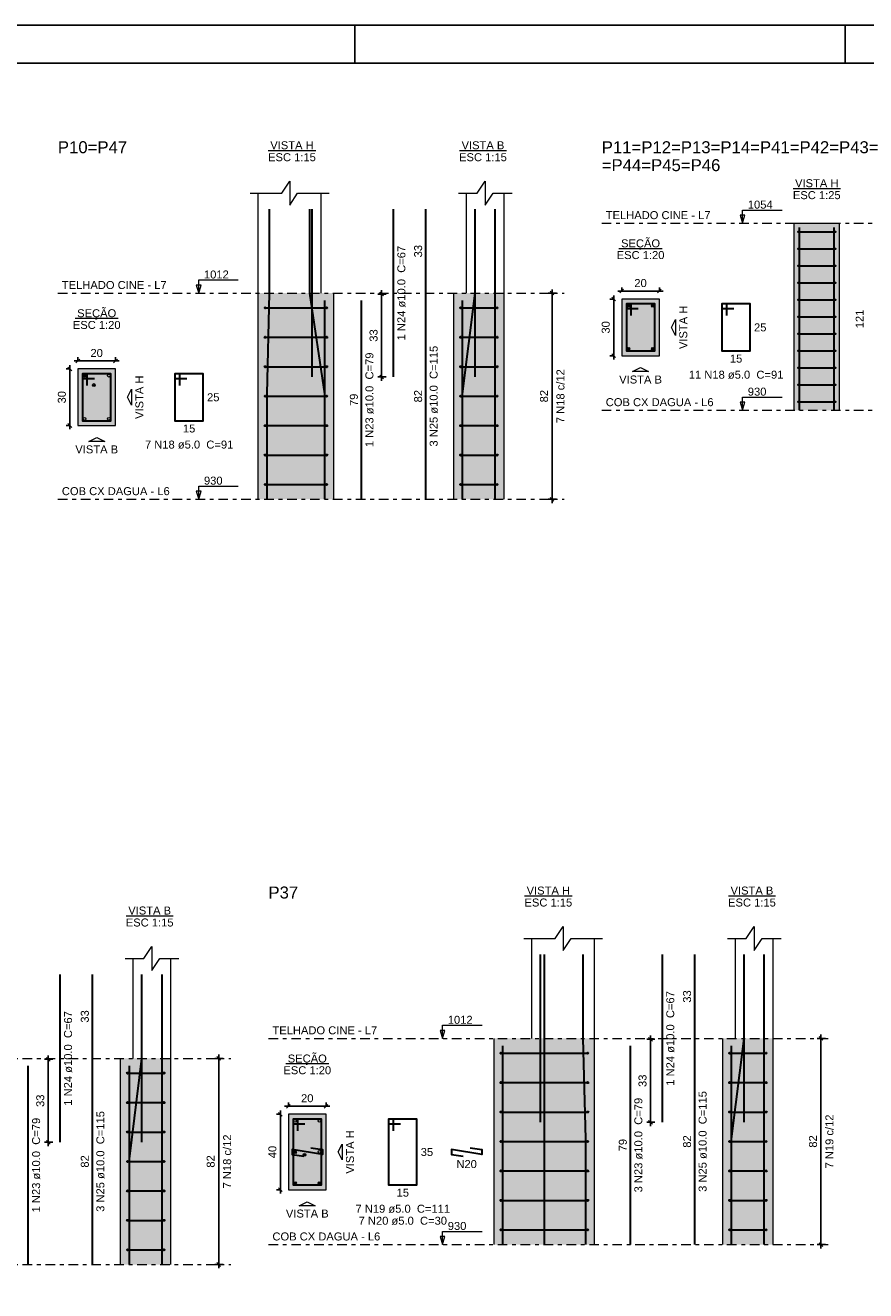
# Model space of a CAD drawing. Header units: millimetres. Extents: x 0 to 84.1, y 0 to 59.4.
# Tile 3 of 7: x 25.4 to 47.6, y 25.8 to 59.4. Entities that reach past the tile are written whole.
import ezdxf

# ---------------------------------------------------------------- set-up
doc = ezdxf.new("R2010")
doc.units = ezdxf.units.MM
doc.header["$MEASUREMENT"] = 0
doc.linetypes.add('DASHDOT', pattern=[2.54, 1.27, -0.635, 0, -0.635])
doc.linetypes.add('NULL', pattern=[0])
doc.layers.get('0').update_dxf_attribs({"lineweight": 18})
for name, color, linetype, lineweight in [('Descrição da armadura', 7, 'Continuous', 0), ('DT-Barras na forma', 2, 'Continuous', 30), ('DT-Barras no corte', 5, 'Continuous', 5), ('DT-Barras rebatidas', 2, 'Continuous', 30), ('DT-Cotas', 9, 'Continuous', 5), ('DT-Estribos na forma', 2, 'Continuous', 30), ('DT-Forma', 5, 'Continuous', 5), ('DT-Hachura seção pilares', 254, 'Continuous', 5), ('DT-Hachura vista pilares', 254, 'Continuous', 5), ('DT-Pontilhado', 9, 'DASHDOT', 5), ('DT-Textos', 7, 'Continuous', 5), ('DT-Título', 3, 'Continuous', 20), ('Textos armaduras', 7, 'Continuous', 0)]:
    doc.layers.add(name, color=color, linetype=linetype, lineweight=lineweight)
doc.layers.add('SEDUC_MARF', color=1, linetype='Continuous')
doc.layers.add('SEDUC_MARGG', color=7, linetype='Continuous')
doc.styles.add('Arial', font='txt')
doc.dimstyles.new('UM_15.000000', dxfattribs={"dimtxt": 0.18, "dimasz": 0.1, "dimexe": 0.1, "dimexo": 0.2, "dimgap": 0, "dimtad": 1, "dimtih": 1, "dimtoh": 1, "dimdec": 1, "dimlfac": 15, "dimzin": 0, "dimdsep": 46, "dimtxsty": 'Standard', "dimcen": 0.09, "dimdle": 0.1, "dimadec": 1, "dimazin": 2, "dimtfac": 1, "dimtdec": 4, "dimtofl": 0, "dimtmove": 0, "dimatfit": 3, "dimfxl": 1, "dimtolj": 1, "dimarcsym": 0})
doc.dimstyles.new('UM_20.000000', dxfattribs={"dimtxt": 0.18, "dimasz": 0.1, "dimexe": 0.1, "dimexo": 0.2, "dimgap": 0, "dimtad": 1, "dimtih": 1, "dimtoh": 1, "dimdec": 1, "dimlfac": 20, "dimzin": 0, "dimdsep": 46, "dimtxsty": 'Standard', "dimcen": 0.09, "dimdle": 0.1, "dimadec": 1, "dimazin": 2, "dimtfac": 1, "dimtdec": 4, "dimtofl": 0, "dimtmove": 0, "dimatfit": 3, "dimfxl": 1, "dimtolj": 1, "dimarcsym": 0})

# ---------------------------------------------------------------- blocks, each defined once
blk = doc.blocks.new('_Oblique')
at = {"color": 0, "linetype": 'ByBlock', "lineweight": -2}
blk.add_line((-0.5, -0.5), (0.5, 0.5), dxfattribs=at)
blk = doc.blocks.new('*D12')
at = {"layer": 'Defpoints', "color": 0}
for p in [(26.752, 50.286), (26.541, 48.786), (26.752, 48.786)]:
    blk.add_point(p, dxfattribs=at)
at = {"layer": 'DT-Cotas', "color": 0, "lineweight": -2}
for p, q in [((26.541, 50.386), (26.541, 48.686)), ((26.552, 50.286), (26.441, 50.286)), ((26.552, 48.786), (26.441, 48.786))]:
    blk.add_line(p, q, dxfattribs=at)
at = {"layer": 'DT-Cotas', "color": 0, "lineweight": -2, "xscale": 0.1, "yscale": 0.1, "zscale": 0.1}
for p, rotation in [((26.541, 50.286), 90), ((26.541, 48.786), 270)]:
    blk.add_blockref('_Oblique', p, dxfattribs=dict(at, rotation=rotation))
at = {"layer": 'DT-Cotas', "color": 7, "insert": (26.329, 49.536), "char_height": 0.2118, "attachment_point": 5, "rotation": 90, "style": 'Arial'}
blk.add_mtext('\\A1;30', dxfattribs=at)
blk = doc.blocks.new('*D13')
at = {"layer": 'Defpoints', "color": 0}
for p in [(27.752, 50.498), (26.752, 50.286), (27.752, 50.286)]:
    blk.add_point(p, dxfattribs=at)
at = {"layer": 'DT-Cotas', "color": 0, "lineweight": -2}
for p, q in [((26.652, 50.498), (27.852, 50.498)), ((26.752, 50.486), (26.752, 50.598)), ((27.752, 50.486), (27.752, 50.598))]:
    blk.add_line(p, q, dxfattribs=at)
at = {"layer": 'DT-Cotas', "color": 0, "lineweight": -2, "xscale": 0.1, "yscale": 0.1, "zscale": 0.1, "rotation": 180}
blk.add_blockref('_Oblique', (26.752, 50.498), dxfattribs=at)
at = {"layer": 'DT-Cotas', "color": 0, "lineweight": -2, "xscale": 0.1, "yscale": 0.1, "zscale": 0.1}
blk.add_blockref('_Oblique', (27.752, 50.498), dxfattribs=at)
at = {"layer": 'DT-Cotas', "color": 7, "insert": (27.252, 50.709), "char_height": 0.2118, "attachment_point": 5, "rotation": 0.0057, "style": 'Arial'}
blk.add_mtext('\\A1;20', dxfattribs=at)
blk = doc.blocks.new('*D14')
at = {"layer": 'Defpoints', "color": 0}
for p in [(34.808, 52.274), (35.125, 52.274), (35.125, 50.074)]:
    blk.add_point(p, dxfattribs=at)
at = {"layer": 'DT-Cotas', "color": 0, "lineweight": -2}
for p, q in [((34.808, 49.974), (34.808, 52.374)), ((34.925, 52.274), (34.708, 52.274)), ((34.925, 50.074), (34.708, 50.074))]:
    blk.add_line(p, q, dxfattribs=at)
at = {"layer": 'DT-Cotas', "color": 0, "lineweight": -2, "xscale": 0.1, "yscale": 0.1, "zscale": 0.1}
for p, rotation in [((34.808, 52.274), 90), ((34.808, 50.074), 270)]:
    blk.add_blockref('_Oblique', p, dxfattribs=dict(at, rotation=rotation))
at = {"layer": 'DT-Cotas', "color": 7, "insert": (34.596, 51.174), "char_height": 0.2118, "attachment_point": 5, "rotation": 90, "style": 'Arial'}
blk.add_mtext('\\A1;33', dxfattribs=at)
blk = doc.blocks.new('*D15')
at = {"layer": 'Defpoints', "color": 0}
for p in [(39.328, 52.298), (39.646, 52.298), (39.646, 46.831)]:
    blk.add_point(p, dxfattribs=at)
at = {"layer": 'DT-Cotas', "color": 0, "lineweight": -2}
for p, q in [((39.328, 46.731), (39.328, 52.398)), ((39.446, 52.298), (39.228, 52.298)), ((39.446, 46.831), (39.228, 46.831))]:
    blk.add_line(p, q, dxfattribs=at)
at = {"layer": 'DT-Cotas', "color": 0, "lineweight": -2, "xscale": 0.1, "yscale": 0.1, "zscale": 0.1}
for p, rotation in [((39.328, 52.298), 90), ((39.328, 46.831), 270)]:
    blk.add_blockref('_Oblique', p, dxfattribs=dict(at, rotation=rotation))
at = {"layer": 'DT-Cotas', "color": 7, "insert": (39.116, 49.565), "char_height": 0.2118, "attachment_point": 5, "rotation": 90, "style": 'Arial'}
blk.add_mtext('\\A1;82', dxfattribs=at)
blk = doc.blocks.new('*D16')
at = {"layer": 'Defpoints', "color": 0}
for p in [(41.175, 52.139), (40.963, 50.639), (41.175, 50.639)]:
    blk.add_point(p, dxfattribs=at)
at = {"layer": 'DT-Cotas', "color": 0, "lineweight": -2}
for p, q in [((40.975, 52.139), (40.863, 52.139)), ((40.963, 52.239), (40.963, 50.539)), ((40.975, 50.639), (40.863, 50.639))]:
    blk.add_line(p, q, dxfattribs=at)
at = {"layer": 'DT-Cotas', "color": 0, "lineweight": -2, "xscale": 0.1, "yscale": 0.1, "zscale": 0.1}
for p, rotation in [((40.963, 52.139), 90), ((40.963, 50.639), 270)]:
    blk.add_blockref('_Oblique', p, dxfattribs=dict(at, rotation=rotation))
at = {"layer": 'DT-Cotas', "color": 7, "insert": (40.752, 51.389), "char_height": 0.2118, "attachment_point": 5, "rotation": 90, "style": 'Arial'}
blk.add_mtext('\\A1;30', dxfattribs=at)
blk = doc.blocks.new('*D17')
at = {"layer": 'Defpoints', "color": 0}
for p in [(42.175, 52.351), (41.175, 52.139), (42.175, 52.139)]:
    blk.add_point(p, dxfattribs=at)
at = {"layer": 'DT-Cotas', "color": 0, "lineweight": -2}
for p, q in [((41.075, 52.351), (42.275, 52.351)), ((41.175, 52.339), (41.175, 52.451)), ((42.175, 52.339), (42.175, 52.451))]:
    blk.add_line(p, q, dxfattribs=at)
at = {"layer": 'DT-Cotas', "color": 0, "lineweight": -2, "xscale": 0.1, "yscale": 0.1, "zscale": 0.1, "rotation": 180}
blk.add_blockref('_Oblique', (41.175, 52.351), dxfattribs=at)
at = {"layer": 'DT-Cotas', "color": 0, "lineweight": -2, "xscale": 0.1, "yscale": 0.1, "zscale": 0.1}
blk.add_blockref('_Oblique', (42.175, 52.351), dxfattribs=at)
at = {"layer": 'DT-Cotas', "color": 7, "insert": (41.675, 52.563), "char_height": 0.2118, "attachment_point": 5, "rotation": 0.0057, "style": 'Arial'}
blk.add_mtext('\\A1;20', dxfattribs=at)
blk = doc.blocks.new('*D31')
at = {"layer": 'Defpoints', "color": 0}
for p in [(25.969, 31.98), (26.287, 31.98), (26.287, 29.78)]:
    blk.add_point(p, dxfattribs=at)
at = {"layer": 'DT-Cotas', "color": 0, "lineweight": -2}
for p, q in [((26.087, 31.98), (25.869, 31.98)), ((25.969, 29.68), (25.969, 32.08)), ((26.087, 29.78), (25.869, 29.78))]:
    blk.add_line(p, q, dxfattribs=at)
at = {"layer": 'DT-Cotas', "color": 0, "lineweight": -2, "xscale": 0.1, "yscale": 0.1, "zscale": 0.1}
for p, rotation in [((25.969, 31.98), 90), ((25.969, 29.78), 270)]:
    blk.add_blockref('_Oblique', p, dxfattribs=dict(at, rotation=rotation))
at = {"layer": 'DT-Cotas', "color": 7, "insert": (25.757, 30.88), "char_height": 0.2118, "attachment_point": 5, "rotation": 90, "style": 'Arial'}
blk.add_mtext('\\A1;33', dxfattribs=at)
blk = doc.blocks.new('*D32')
at = {"layer": 'Defpoints', "color": 0}
for p in [(30.489, 32.004), (30.807, 32.004), (30.807, 26.537)]:
    blk.add_point(p, dxfattribs=at)
at = {"layer": 'DT-Cotas', "color": 0, "lineweight": -2}
for p, q in [((30.607, 32.004), (30.389, 32.004)), ((30.489, 26.437), (30.489, 32.104)), ((30.607, 26.537), (30.389, 26.537))]:
    blk.add_line(p, q, dxfattribs=at)
at = {"layer": 'DT-Cotas', "color": 0, "lineweight": -2, "xscale": 0.1, "yscale": 0.1, "zscale": 0.1}
for p, rotation in [((30.489, 32.004), 90), ((30.489, 26.537), 270)]:
    blk.add_blockref('_Oblique', p, dxfattribs=dict(at, rotation=rotation))
at = {"layer": 'DT-Cotas', "color": 7, "insert": (30.277, 29.27), "char_height": 0.2118, "attachment_point": 5, "rotation": 90, "style": 'Arial'}
blk.add_mtext('\\A1;82', dxfattribs=at)
blk = doc.blocks.new('*D33')
at = {"layer": 'Defpoints', "color": 0}
for p in [(32.336, 30.521), (32.125, 28.521), (32.336, 28.521)]:
    blk.add_point(p, dxfattribs=at)
at = {"layer": 'DT-Cotas', "color": 0, "lineweight": -2}
for p, q in [((32.125, 30.621), (32.125, 28.421)), ((32.136, 30.521), (32.025, 30.521)), ((32.136, 28.521), (32.025, 28.521))]:
    blk.add_line(p, q, dxfattribs=at)
at = {"layer": 'DT-Cotas', "color": 0, "lineweight": -2, "xscale": 0.1, "yscale": 0.1, "zscale": 0.1}
for p, rotation in [((32.125, 30.521), 90), ((32.125, 28.521), 270)]:
    blk.add_blockref('_Oblique', p, dxfattribs=dict(at, rotation=rotation))
at = {"layer": 'DT-Cotas', "color": 7, "insert": (31.913, 29.521), "char_height": 0.2118, "attachment_point": 5, "rotation": 90, "style": 'Arial'}
blk.add_mtext('\\A1;40', dxfattribs=at)
blk = doc.blocks.new('*D34')
at = {"layer": 'Defpoints', "color": 0}
for p in [(33.336, 30.733), (32.336, 30.521), (33.336, 30.521)]:
    blk.add_point(p, dxfattribs=at)
at = {"layer": 'DT-Cotas', "color": 0, "lineweight": -2}
for p, q in [((32.236, 30.733), (33.436, 30.733)), ((32.336, 30.721), (32.336, 30.833)), ((33.336, 30.721), (33.336, 30.833))]:
    blk.add_line(p, q, dxfattribs=at)
at = {"layer": 'DT-Cotas', "color": 0, "lineweight": -2, "xscale": 0.1, "yscale": 0.1, "zscale": 0.1, "rotation": 180}
blk.add_blockref('_Oblique', (32.336, 30.733), dxfattribs=at)
at = {"layer": 'DT-Cotas', "color": 0, "lineweight": -2, "xscale": 0.1, "yscale": 0.1, "zscale": 0.1}
blk.add_blockref('_Oblique', (33.336, 30.733), dxfattribs=at)
at = {"layer": 'DT-Cotas', "color": 7, "insert": (32.836, 30.945), "char_height": 0.2118, "attachment_point": 5, "rotation": 0.0057, "style": 'Arial'}
blk.add_mtext('\\A1;20', dxfattribs=at)
blk = doc.blocks.new('*D35')
at = {"layer": 'Defpoints', "color": 0}
for p in [(41.94, 32.509), (42.257, 32.509), (42.257, 30.309)]:
    blk.add_point(p, dxfattribs=at)
at = {"layer": 'DT-Cotas', "color": 0, "lineweight": -2}
for p, q in [((41.94, 30.209), (41.94, 32.609)), ((42.057, 32.509), (41.84, 32.509)), ((42.057, 30.309), (41.84, 30.309))]:
    blk.add_line(p, q, dxfattribs=at)
at = {"layer": 'DT-Cotas', "color": 0, "lineweight": -2, "xscale": 0.1, "yscale": 0.1, "zscale": 0.1}
for p, rotation in [((41.94, 32.509), 90), ((41.94, 30.309), 270)]:
    blk.add_blockref('_Oblique', p, dxfattribs=dict(at, rotation=rotation))
at = {"layer": 'DT-Cotas', "color": 7, "insert": (41.728, 31.409), "char_height": 0.2118, "attachment_point": 5, "rotation": 90, "style": 'Arial'}
blk.add_mtext('\\A1;33', dxfattribs=at)
blk = doc.blocks.new('*D36')
at = {"layer": 'Defpoints', "color": 0}
for p in [(46.46, 32.533), (46.778, 32.533), (46.778, 27.066)]:
    blk.add_point(p, dxfattribs=at)
at = {"layer": 'DT-Cotas', "color": 0, "lineweight": -2}
for p, q in [((46.46, 26.966), (46.46, 32.633)), ((46.578, 32.533), (46.36, 32.533)), ((46.578, 27.066), (46.36, 27.066))]:
    blk.add_line(p, q, dxfattribs=at)
at = {"layer": 'DT-Cotas', "color": 0, "lineweight": -2, "xscale": 0.1, "yscale": 0.1, "zscale": 0.1}
for p, rotation in [((46.46, 32.533), 90), ((46.46, 27.066), 270)]:
    blk.add_blockref('_Oblique', p, dxfattribs=dict(at, rotation=rotation))
at = {"layer": 'DT-Cotas', "color": 7, "insert": (46.248, 29.8), "char_height": 0.2118, "attachment_point": 5, "rotation": 90, "style": 'Arial'}
blk.add_mtext('\\A1;82', dxfattribs=at)
blk = doc.blocks.new('*D37')
at = {"layer": 'Defpoints', "color": 0}
for p in [(46.46, 32.533), (46.778, 32.533), (46.778, 27.066)]:
    blk.add_point(p, dxfattribs=at)
at = {"layer": 'DT-Cotas', "color": 0, "lineweight": -2}
for p, q in [((46.46, 26.966), (46.46, 32.633)), ((46.578, 32.533), (46.36, 32.533)), ((46.578, 27.066), (46.36, 27.066))]:
    blk.add_line(p, q, dxfattribs=at)
at = {"layer": 'DT-Cotas', "color": 0, "lineweight": -2, "xscale": 0.1, "yscale": 0.1, "zscale": 0.1}
for p, rotation in [((46.46, 32.533), 90), ((46.46, 27.066), 270)]:
    blk.add_blockref('_Oblique', p, dxfattribs=dict(at, rotation=rotation))

msp = doc.modelspace()

# ---------------------------------------------------------------- hatches: boundary and pattern name
at = {"layer": 'DT-Hachura seção pilares', "linetype": 'Continuous'}
for points in [[(41.1752, 50.639), (41.1752, 50.639), (42.1752, 50.639), (42.1752, 52.139), (41.1752, 52.139), (41.1752, 50.639)], [(26.7525, 48.7858), (26.7525, 48.7858), (27.7525, 48.7858), (27.7525, 50.2858), (26.7525, 50.2858), (26.7525, 48.7858)], [(32.3364, 28.5209), (32.3364, 28.5209), (33.3364, 28.5209), (33.3364, 30.5209), (32.3364, 30.5209), (32.3364, 28.5209)]]:
    msp.add_hatch(color=254, dxfattribs=at).paths.add_polyline_path(points)
at = {"layer": 'DT-Hachura vista pilares', "linetype": 'Continuous'}
for points in [[(45.7478, 49.1911), (45.7478, 54.1511), (46.9478, 54.1511), (46.9478, 49.1911), (45.7478, 49.1911)], [(31.5368, 46.8313), (31.5368, 52.2979), (33.5368, 52.2979), (33.5368, 46.8313), (31.5368, 46.8313)], [(36.7238, 46.8313), (36.7238, 52.2979), (38.0572, 52.2979), (38.0572, 46.8313), (36.7238, 46.8313)], [(37.7905, 27.0664), (37.7905, 32.533), (40.4572, 32.533), (40.4572, 27.0664), (37.7905, 27.0664)], [(43.856, 27.0664), (43.856, 32.533), (45.1893, 32.533), (45.1893, 27.0664), (43.856, 27.0664)], [(27.8851, 26.5369), (27.8851, 32.0035), (29.2184, 32.0035), (29.2184, 26.5369), (27.8851, 26.5369)]]:
    msp.add_hatch(color=254, dxfattribs=at).paths.add_polyline_path(points)

# ---------------------------------------------------------------- linework, layer by layer
at = {"layer": 'DT-Barras na forma'}
for points in [[(31.7702, 46.8313), (31.7702, 49.6313), (31.8368, 52.2979), (31.8368, 54.5218)], [(33.3035, 46.8313), (33.3035, 49.6313), (32.9035, 52.2979), (32.9035, 54.5218)], [(32.9702, 50.0741), (32.9702, 54.5218)], [(36.9572, 46.8313), (36.9572, 49.6313), (37.2905, 52.2979), (37.2905, 54.5218)], [(37.2905, 50.0741), (37.2905, 54.5218)], [(37.8238, 46.8313), (37.8238, 49.6313), (37.8238, 52.2979), (37.8238, 54.5218)], [(45.8878, 49.1911), (45.8878, 54.0351)], [(46.8078, 49.1911), (46.8078, 54.0351)], [(33.3035, 46.8313), (33.3035, 52.1046)], [(36.9572, 46.8313), (36.9572, 52.1046)], [(41.4252, 51.7015), (41.4252, 52.014), (41.3002, 52.014), (41.3002, 50.764), (42.0502, 50.764), (42.0502, 52.014), (41.3002, 52.014), (41.3002, 51.889), (41.6127, 51.889)], [(27.0025, 49.8483), (27.0025, 50.1608), (26.8775, 50.1608), (26.8775, 48.9108), (27.6275, 48.9108), (27.6275, 50.1608), (26.8775, 50.1608), (26.8775, 50.0358), (27.19, 50.0358)], [(39.0238, 30.3092), (39.0238, 34.7569)], [(39.1238, 27.0664), (39.1238, 32.533), (39.1238, 34.7569)], [(40.2238, 27.0664), (40.2238, 29.8664), (40.1572, 32.533), (40.1572, 34.7569)], [(44.0893, 27.0664), (44.0893, 29.8664), (44.4226, 32.533), (44.4226, 34.7569)], [(44.4226, 30.3092), (44.4226, 34.7569)], [(44.956, 27.0664), (44.956, 29.8664), (44.956, 32.533), (44.956, 34.7569)], [(28.1184, 26.5369), (28.1184, 29.3369), (28.4518, 32.0035), (28.4518, 34.2274)], [(28.4518, 29.7797), (28.4518, 34.2274)], [(28.9851, 26.5369), (28.9851, 29.3369), (28.9851, 32.0035), (28.9851, 34.2274)], [(38.0238, 27.0664), (38.0238, 32.3397)], [(44.0893, 27.0664), (44.0893, 32.3397)], [(44.956, 27.0664), (44.956, 32.3397)], [(28.1184, 26.5369), (28.1184, 31.8102)], [(32.5864, 30.0834), (32.5864, 30.3959), (32.4614, 30.3959), (32.4614, 28.6459), (33.2114, 28.6459), (33.2114, 30.3959), (32.4614, 30.3959), (32.4614, 30.2709), (32.7739, 30.2709)], [(32.9277, 29.6317), (33.2364, 29.5834), (33.2364, 29.4584), (32.4364, 29.5834), (32.4364, 29.4584), (32.7452, 29.4102)]]:
    msp.add_lwpolyline(points, dxfattribs=at)
at = {"layer": 'DT-Barras no corte'}
for p, q in [((41.3127, 51.9265), (41.3877, 52.0015)), ((41.3127, 52.0015), (41.3877, 51.9265)), ((41.9627, 51.9265), (42.0377, 52.0015)), ((41.9627, 52.0015), (42.0377, 51.9265)), ((41.3127, 50.7765), (41.3877, 50.8515)), ((41.3127, 50.8515), (41.3877, 50.7765)), ((41.9627, 50.7765), (42.0377, 50.8515)), ((41.9627, 50.8515), (42.0377, 50.7765)), ((26.89, 50.0733), (26.965, 50.1483)), ((26.89, 50.1483), (26.965, 50.0733)), ((27.1325, 49.8608), (27.2225, 49.8608)), ((32.4739, 29.4834), (32.5489, 29.5584)), ((32.4739, 29.5584), (32.5489, 29.4834)), ((32.7164, 29.4459), (32.8064, 29.4459)), ((32.4739, 28.6584), (32.5489, 28.7334)), ((32.4739, 28.7334), (32.5489, 28.6584)), ((33.1239, 28.6584), (33.1989, 28.7334)), ((33.1239, 28.7334), (33.1989, 28.6584))]:
    msp.add_line(p, q, dxfattribs=at)
for centre in [(41.3502, 51.964), (42.0002, 51.964), (41.3502, 50.814), (42.0002, 50.814), (26.9275, 50.1108), (27.5775, 50.1108), (27.1775, 49.8608), (26.9275, 48.9608), (27.5775, 48.9608), (32.5114, 30.3459), (33.1614, 30.3459), (32.5114, 29.5209), (33.1614, 29.5209), (32.7614, 29.4459), (32.5114, 28.6959), (33.1614, 28.6959)]:
    msp.add_circle(centre, 0.0375, dxfattribs=at)
at = {"layer": 'DT-Barras rebatidas'}
for points in [[(35.1253, 50.0741), (35.1253, 54.5218)], [(35.9825, 46.8313), (35.9825, 52.2979), (35.9825, 54.5218)], [(34.2781, 46.8313), (34.2781, 52.1046)], [(43.959, 51.7015), (43.959, 52.014), (43.834, 52.014), (43.834, 50.764), (44.584, 50.764), (44.584, 52.014), (43.834, 52.014), (43.834, 51.889), (44.1465, 51.889)], [(29.4538, 49.8483), (29.4538, 50.1608), (29.3288, 50.1608), (29.3288, 48.9108), (30.0788, 48.9108), (30.0788, 50.1608), (29.3288, 50.1608), (29.3288, 50.0358), (29.6413, 50.0358)], [(42.2575, 30.3092), (42.2575, 34.7569)], [(43.1147, 27.0664), (43.1147, 32.533), (43.1147, 34.7569)], [(26.2866, 29.7797), (26.2866, 34.2274)], [(27.1438, 26.5369), (27.1438, 32.0035), (27.1438, 34.2274)], [(41.4103, 27.0664), (41.4103, 32.3397)], [(25.4394, 26.5369), (25.4394, 31.8102)], [(35.1203, 30.0834), (35.1203, 30.3959), (34.9953, 30.3959), (34.9953, 28.6459), (35.7453, 28.6459), (35.7453, 30.3959), (34.9953, 30.3959), (34.9953, 30.2709), (35.3078, 30.2709)], [(37.154, 29.6317), (37.4628, 29.5834), (37.4628, 29.4584), (36.6628, 29.5834), (36.6628, 29.4584), (36.9716, 29.4102)]]:
    msp.add_lwpolyline(points, dxfattribs=at)
at = {"layer": 'DT-Estribos na forma'}
for p, q in [((45.8578, 53.9256), (46.8378, 53.9256)), ((45.8578, 53.4747), (46.8378, 53.4747)), ((45.8578, 53.0238), (46.8378, 53.0238)), ((45.8578, 52.5729), (46.8378, 52.5729)), ((45.8578, 52.122), (46.8378, 52.122)), ((31.7202, 51.9075), (33.3535, 51.9075)), ((36.9072, 51.9075), (37.8738, 51.9075)), ((45.8578, 51.6711), (46.8378, 51.6711)), ((31.7202, 51.1265), (33.3535, 51.1265)), ((36.9072, 51.1265), (37.8738, 51.1265)), ((45.8578, 51.2202), (46.8378, 51.2202)), ((45.8578, 50.7693), (46.8378, 50.7693)), ((31.7202, 50.3456), (33.3535, 50.3456)), ((36.9072, 50.3456), (37.8738, 50.3456)), ((45.8578, 50.3184), (46.8378, 50.3184)), ((45.8578, 49.8675), (46.8378, 49.8675)), ((31.7202, 49.5646), (33.3535, 49.5646)), ((36.9072, 49.5646), (37.8738, 49.5646)), ((45.8578, 49.4166), (46.8378, 49.4166)), ((31.7202, 48.7836), (33.3535, 48.7836)), ((36.9072, 48.7836), (37.8738, 48.7836)), ((31.7202, 48.0027), (33.3535, 48.0027)), ((36.9072, 48.0027), (37.8738, 48.0027)), ((31.7202, 47.2217), (33.3535, 47.2217)), ((36.9072, 47.2217), (37.8738, 47.2217)), ((37.9738, 32.1426), (40.2738, 32.1426)), ((44.0393, 32.1426), (45.006, 32.1426)), ((28.0684, 31.6131), (29.0351, 31.6131)), ((37.9738, 31.3616), (40.2738, 31.3616)), ((44.0393, 31.3616), (45.006, 31.3616)), ((28.0684, 30.8321), (29.0351, 30.8321)), ((37.9738, 30.5807), (40.2738, 30.5807)), ((44.0393, 30.5807), (45.006, 30.5807)), ((28.0684, 30.0512), (29.0351, 30.0512)), ((37.9738, 29.7997), (40.2738, 29.7997)), ((44.0393, 29.7997), (45.006, 29.7997)), ((28.0684, 29.2702), (29.0351, 29.2702)), ((37.9738, 29.0187), (40.2738, 29.0187)), ((44.0393, 29.0187), (45.006, 29.0187)), ((28.0684, 28.4892), (29.0351, 28.4892)), ((37.9738, 28.2378), (40.2738, 28.2378)), ((44.0393, 28.2378), (45.006, 28.2378)), ((28.0684, 27.7083), (29.0351, 27.7083)), ((37.9738, 27.4568), (40.2738, 27.4568)), ((44.0393, 27.4568), (45.006, 27.4568)), ((28.0684, 26.9273), (29.0351, 26.9273))]:
    msp.add_line(p, q, dxfattribs=at)
for centre, radius in [((45.8578, 53.9256), 0.01), ((46.8378, 53.9256), 0.01), ((45.8578, 53.4747), 0.01), ((46.8378, 53.4747), 0.01), ((45.8578, 53.0238), 0.01), ((46.8378, 53.0238), 0.01), ((45.8578, 52.5729), 0.01), ((46.8378, 52.5729), 0.01), ((45.8578, 52.122), 0.01), ((46.8378, 52.122), 0.01), ((31.7202, 51.9075), 0.0167), ((33.3535, 51.9075), 0.0167), ((36.9072, 51.9075), 0.0167), ((37.8738, 51.9075), 0.0167), ((45.8578, 51.6711), 0.01), ((46.8378, 51.6711), 0.01), ((31.7202, 51.1265), 0.0167), ((33.3535, 51.1265), 0.0167), ((36.9072, 51.1265), 0.0167), ((37.8738, 51.1265), 0.0167), ((45.8578, 51.2202), 0.01), ((46.8378, 51.2202), 0.01), ((45.8578, 50.7693), 0.01), ((46.8378, 50.7693), 0.01), ((31.7202, 50.3456), 0.0167), ((33.3535, 50.3456), 0.0167), ((36.9072, 50.3456), 0.0167), ((37.8738, 50.3456), 0.0167), ((45.8578, 50.3184), 0.01), ((46.8378, 50.3184), 0.01), ((45.8578, 49.8675), 0.01), ((46.8378, 49.8675), 0.01), ((31.7202, 49.5646), 0.0167), ((33.3535, 49.5646), 0.0167), ((36.9072, 49.5646), 0.0167), ((37.8738, 49.5646), 0.0167), ((45.8578, 49.4166), 0.01), ((46.8378, 49.4166), 0.01), ((31.7202, 48.7836), 0.0167), ((33.3535, 48.7836), 0.0167), ((36.9072, 48.7836), 0.0167), ((37.8738, 48.7836), 0.0167), ((31.7202, 48.0027), 0.0167), ((33.3535, 48.0027), 0.0167), ((36.9072, 48.0027), 0.0167), ((37.8738, 48.0027), 0.0167), ((31.7202, 47.2217), 0.0167), ((33.3535, 47.2217), 0.0167), ((36.9072, 47.2217), 0.0167), ((37.8738, 47.2217), 0.0167), ((37.9738, 32.1426), 0.0167), ((40.2738, 32.1426), 0.0167), ((44.0393, 32.1426), 0.0167), ((45.006, 32.1426), 0.0167), ((28.0684, 31.6131), 0.0167), ((29.0351, 31.6131), 0.0167), ((37.9738, 31.3616), 0.0167), ((40.2738, 31.3616), 0.0167), ((44.0393, 31.3616), 0.0167), ((45.006, 31.3616), 0.0167), ((28.0684, 30.8321), 0.0167), ((29.0351, 30.8321), 0.0167), ((37.9738, 30.5807), 0.0167), ((40.2738, 30.5807), 0.0167), ((44.0393, 30.5807), 0.0167), ((45.006, 30.5807), 0.0167), ((28.0684, 30.0512), 0.0167), ((29.0351, 30.0512), 0.0167), ((37.9738, 29.7997), 0.0167), ((40.2738, 29.7997), 0.0167), ((44.0393, 29.7997), 0.0167), ((45.006, 29.7997), 0.0167), ((28.0684, 29.2702), 0.0167), ((29.0351, 29.2702), 0.0167), ((37.9738, 29.0187), 0.0167), ((40.2738, 29.0187), 0.0167), ((44.0393, 29.0187), 0.0167), ((45.006, 29.0187), 0.0167), ((28.0684, 28.4892), 0.0167), ((29.0351, 28.4892), 0.0167), ((37.9738, 28.2378), 0.0167), ((40.2738, 28.2378), 0.0167), ((44.0393, 28.2378), 0.0167), ((45.006, 28.2378), 0.0167), ((28.0684, 27.7083), 0.0167), ((29.0351, 27.7083), 0.0167), ((37.9738, 27.4568), 0.0167), ((40.2738, 27.4568), 0.0167), ((44.0393, 27.4568), 0.0167), ((45.006, 27.4568), 0.0167), ((28.0684, 26.9273), 0.0167), ((29.0351, 26.9273), 0.0167)]:
    msp.add_circle(centre, radius, dxfattribs=at)
at = {"layer": 'DT-Forma'}
for p, q in [((31.5368, 52.2979), (31.5368, 54.9454)), ((33.2035, 52.2979), (33.2035, 54.9454)), ((37.0572, 52.2979), (37.0572, 54.9454)), ((38.0572, 52.2979), (38.0572, 54.9454)), ((45.7478, 54.1511), (46.9478, 54.1511)), ((45.7478, 49.1911), (45.7478, 54.1511)), ((46.9478, 49.1911), (46.9478, 54.1511)), ((31.5368, 46.8313), (31.5368, 52.2979)), ((33.5368, 46.8313), (33.5368, 52.2979)), ((36.7238, 46.8313), (36.7238, 52.2979)), ((38.0572, 46.8313), (38.0572, 52.2979)), ((38.7905, 32.533), (38.7905, 35.1805)), ((40.4572, 32.533), (40.4572, 35.1805)), ((44.1893, 32.533), (44.1893, 35.1805)), ((45.1893, 32.533), (45.1893, 35.1805)), ((28.2184, 32.0035), (28.2184, 34.651)), ((29.2184, 32.0035), (29.2184, 34.651)), ((37.7905, 27.0664), (37.7905, 32.533)), ((40.4572, 27.0664), (40.4572, 32.533)), ((43.856, 27.0664), (43.856, 32.533)), ((45.1893, 27.0664), (45.1893, 32.533)), ((27.8851, 26.5369), (27.8851, 32.0035)), ((29.2184, 26.5369), (29.2184, 32.0035))]:
    msp.add_line(p, q, dxfattribs=at)
for points in [[(31.325, 54.9454), (32.1584, 54.9454), (32.3702, 55.2631), (32.3702, 54.6277), (32.582, 54.9454), (33.4153, 54.9454)], [(36.8454, 54.9454), (37.3454, 54.9454), (37.5572, 55.2631), (37.5572, 54.6277), (37.769, 54.9454), (38.269, 54.9454)], [(38.5787, 35.1805), (39.412, 35.1805), (39.6238, 35.4982), (39.6238, 34.8628), (39.8356, 35.1805), (40.669, 35.1805)], [(43.9775, 35.1805), (44.4775, 35.1805), (44.6893, 35.4982), (44.6893, 34.8628), (44.9011, 35.1805), (45.4011, 35.1805)], [(28.0066, 34.651), (28.5066, 34.651), (28.7184, 34.9687), (28.7184, 34.3333), (28.9302, 34.651), (29.4302, 34.651)]]:
    msp.add_lwpolyline(points, dxfattribs=at)
for points in [[(41.1752, 50.639), (42.1752, 50.639), (42.1752, 52.139), (41.1752, 52.139), (41.1752, 50.639)], [(26.7525, 48.7858), (27.7525, 48.7858), (27.7525, 50.2858), (26.7525, 50.2858), (26.7525, 48.7858)], [(32.3364, 28.5209), (33.3364, 28.5209), (33.3364, 30.5209), (32.3364, 30.5209), (32.3364, 28.5209)]]:
    msp.add_lwpolyline(points, close=True, dxfattribs=at)
at = {"layer": 'DT-Pontilhado', "ltscale": 0.2}
for p, q in [((40.6457, 54.1511), (50.6071, 54.1511)), ((26.223, 52.2979), (39.6457, 52.2979)), ((40.6457, 49.1911), (50.6071, 49.1911)), ((26.223, 46.8313), (39.6457, 46.8313)), ((31.8069, 32.533), (46.7778, 32.533)), ((17.3842, 32.0035), (30.8069, 32.0035)), ((31.8069, 27.0664), (46.7778, 27.0664)), ((17.3842, 26.5369), (30.8069, 26.5369))]:
    msp.add_line(p, q, dxfattribs=at)
at = {"layer": 'DT-Textos'}
for p, q in [((31.8011, 56.0785), (33.0608, 56.0785)), ((36.8747, 56.0785), (38.1181, 56.0785)), ((45.7179, 55.0724), (46.9776, 55.0724)), ((41.103, 53.4839), (42.2474, 53.4839)), ((26.6802, 51.6308), (27.8247, 51.6308)), ((38.5999, 36.3136), (39.8596, 36.3136)), ((44.0069, 36.3136), (45.2502, 36.3136)), ((28.036, 35.7841), (29.2793, 35.7841)), ((32.2642, 31.8659), (33.4086, 31.8659))]:
    msp.add_line(p, q, dxfattribs=at)
for points in [[(44.3801, 54.1511), (44.4436, 54.3629), (44.3165, 54.3629), (44.3801, 54.1511), (44.3801, 54.5011), (45.4301, 54.5011)], [(29.9573, 52.2979), (30.0209, 52.5097), (29.8938, 52.5097), (29.9573, 52.2979), (29.9573, 52.6479), (31.0073, 52.6479)], [(44.3801, 49.1911), (44.4436, 49.4029), (44.3165, 49.4029), (44.3801, 49.1911), (44.3801, 49.5411), (45.4301, 49.5411)], [(29.9573, 46.8313), (30.0209, 47.0431), (29.8938, 47.0431), (29.9573, 46.8313), (29.9573, 47.1813), (31.0073, 47.1813)], [(36.4228, 32.533), (36.4863, 32.7448), (36.3593, 32.7448), (36.4228, 32.533), (36.4228, 32.883), (37.4728, 32.883)], [(36.4228, 27.0664), (36.4863, 27.2782), (36.3593, 27.2782), (36.4228, 27.0664), (36.4228, 27.4164), (37.4728, 27.4164)]]:
    msp.add_lwpolyline(points, dxfattribs=at)
for points in [[(42.5988, 51.389), (42.5988, 51.1772), (42.4929, 51.389), (42.5988, 51.6008), (42.5988, 51.389)], [(41.6752, 50.2154), (41.4634, 50.2154), (41.6752, 50.3213), (41.887, 50.2154), (41.6752, 50.2154)], [(28.1761, 49.5358), (28.1761, 49.324), (28.0702, 49.5358), (28.1761, 49.7476), (28.1761, 49.5358)], [(27.2525, 48.3622), (27.0407, 48.3622), (27.2525, 48.4681), (27.4643, 48.3622), (27.2525, 48.3622)], [(33.76, 29.5209), (33.76, 29.3091), (33.6541, 29.5209), (33.76, 29.7327), (33.76, 29.5209)], [(32.8364, 28.0973), (32.6246, 28.0973), (32.8364, 28.2032), (33.0482, 28.0973), (32.8364, 28.0973)]]:
    msp.add_lwpolyline(points, close=True, dxfattribs=at)
at = {"layer": 'SEDUC_MARF'}
for p, q in [((34.1, 59.4), (34.1, 58.4)), ((47.1, 59.4), (47.1, 58.4))]:
    msp.add_line(p, q, dxfattribs=at)
msp.add_lwpolyline([(84.1, 59.4), (0, 59.4), (0, 0), (84.1, 0)], close=True, dxfattribs=at)
at = {"layer": 'SEDUC_MARGG'}
msp.add_lwpolyline([(2.5, 1), (83.1, 1), (83.1, 58.4), (2.5, 58.4)], close=True, dxfattribs=at)

# ---------------------------------------------------------------- texts
at = {"layer": 'Descrição da armadura', "linetype": 'NULL', "char_height": 0.2118, "attachment_point": 8, "rotation": 90.00021, "line_spacing_factor": 0.9, "style": 'Arial'}
for s, insert, width in [('1 N24 ø10.0  C=67', (35.4431, 52.2981), 4.916973), ('3 N25 ø10.0  C=115', (36.3001, 49.5651), 5.239541), ('1 N23 ø10.0  C=79', (34.5961, 49.4681), 4.916973), ('7 N18 c/12', (39.6597, 49.5646), 2.845127), ('1 N24 ø10.0  C=67', (42.575, 32.5332), 4.916973), ('1 N24 ø10.0  C=67', (26.6043, 32.0032), 4.916973), ('3 N25 ø10.0  C=115', (43.432, 29.8002), 5.239541), ('3 N23 ø10.0  C=79', (41.728, 29.7032), 4.916973), ('1 N23 ø10.0  C=79', (25.7573, 29.1732), 4.916973), ('3 N25 ø10.0  C=115', (27.4613, 29.2702), 5.239541), ('7 N19 c/12', (46.7918, 29.7997), 2.845127), ('7 N18 c/12', (30.8209, 29.2702), 2.845127)]:
    msp.add_mtext(s, dxfattribs=dict(at, insert=insert, width=width))
at = {"layer": 'Descrição da armadura', "linetype": 'NULL', "char_height": 0.2118, "attachment_point": 8, "line_spacing_factor": 0.9, "style": 'Arial'}
for s, insert, width in [('11 N18 ø5.0  C=91', (44.2087, 50.0229), 4.916973), ('7 N18 ø5.0  C=91', (29.704, 48.1699), 4.594404), ('N20', (37.0629, 29.092), 1.063994), ('7 N19 ø5.0  C=111', (35.3699, 27.905), 4.916973), ('7 N20 ø5.0  C=30', (35.3699, 27.587), 4.634404)]:
    msp.add_mtext(s, dxfattribs=dict(at, insert=insert, width=width))
at = {"layer": 'DT-Textos', "linetype": 'NULL', "char_height": 0.2118, "line_spacing_factor": 0.798, "style": 'Arial'}
for s, insert, width, attachment_point in [('VISTA H', (32.431, 56.1099), 2.255996, 8), ('VISTA B', (37.496, 56.1099), 2.223994, 8), ('ESC 1:15', (32.431, 55.7929), 2.482559, 8), ('ESC 1:15', (37.496, 55.7929), 2.482559, 8), ('VISTA H', (46.3477, 55.1039), 2.255996, 8), ('ESC 1:25', (46.3477, 54.7869), 2.482559, 8), ('1054', (44.5197, 54.5359), 1.290273, 7), ('TELHADO CINE - L7', (40.7517, 54.2569), 5.446846, 7), ('SEÇÃO', (41.6757, 53.4461), 2.030566, 8), ('ESC 1:20', (41.6757, 53.1979), 2.482559, 8), ('TELHADO CINE - L7', (26.329, 52.4039), 5.446846, 7), ('1012', (30.097, 52.6829), 1.290273, 7), ('SEÇÃO', (27.253, 51.5931), 2.030566, 8), ('ESC 1:20', (27.253, 51.3449), 2.482559, 8), ('VISTA B', (41.6757, 49.8979), 2.223994, 8), ('930', (44.5197, 49.5759), 0.967705, 7), ('COB CX DAGUA - L6', (40.7517, 49.2969), 5.607988, 7), ('VISTA B', (27.253, 48.0449), 2.223994, 8), ('930', (30.097, 47.2159), 0.967705, 7), ('COB CX DAGUA - L6', (26.329, 46.9369), 5.607988, 7), ('VISTA H', (39.2299, 36.345), 2.255996, 8), ('VISTA B', (44.6289, 36.345), 2.223994, 8), ('ESC 1:15', (39.2299, 36.028), 2.482559, 8), ('ESC 1:15', (44.6289, 36.028), 2.482559, 8), ('VISTA B', (28.6572, 35.816), 2.223994, 8), ('ESC 1:15', (28.6572, 35.498), 2.482559, 8), ('TELHADO CINE - L7', (31.9129, 32.639), 5.446846, 7), ('1012', (36.5629, 32.918), 1.290273, 7), ('SEÇÃO', (32.8369, 31.8282), 2.030566, 8), ('ESC 1:20', (32.8369, 31.58), 2.482559, 8), ('VISTA B', (32.8369, 27.78), 2.223994, 8), ('930', (36.5629, 27.451), 0.967705, 7), ('COB CX DAGUA - L6', (31.9129, 27.172), 5.607988, 7)]:
    msp.add_mtext(s, dxfattribs=dict(at, insert=insert, width=width, attachment_point=attachment_point))
at = {"layer": 'DT-Textos', "linetype": 'NULL', "char_height": 0.2118, "width": 2.255996, "attachment_point": 8, "rotation": 90.00021, "line_spacing_factor": 0.798, "style": 'Arial'}
for insert in [(42.9168, 51.3891), (28.4941, 49.5361), (34.078, 29.5212)]:
    msp.add_mtext('VISTA H', dxfattribs=dict(at, insert=insert))
at = {"layer": 'DT-Título', "linetype": 'NULL', "char_height": 0.3177, "attachment_point": 7, "line_spacing_factor": 0.798, "style": 'Arial'}
for s, insert, width in [('P10=P47', (26.223, 56.0039), 3.645469), ('P11=P12=P13=P14=P41=P42=P43=', (40.6457, 56.0039), 14.557813), ('=P44=P45=P46', (40.6457, 55.5279), 6.239063), ('P37', (31.8069, 36.239), 1.565781)]:
    msp.add_mtext(s, dxfattribs=dict(at, insert=insert, width=width))
at = {"layer": 'Textos armaduras', "linetype": 'NULL', "char_height": 0.2118, "attachment_point": 8, "rotation": 90.00021, "line_spacing_factor": 0.9, "style": 'Arial'}
for s, insert, width in [('33', (35.8852, 53.4098), 1.045137), ('121', (47.5918, 51.6131), 1.367705), ('82', (35.8852, 49.5646), 1.045137), ('79', (34.1808, 49.4679), 1.045137), ('33', (43.0174, 33.6449), 1.045137), ('33', (27.0465, 33.1154), 1.045137), ('82', (43.0174, 29.7997), 1.045137), ('79', (41.313, 29.703), 1.045137), ('82', (27.0465, 29.2702), 1.045137)]:
    msp.add_mtext(s, dxfattribs=dict(at, insert=insert, width=width))
at = {"layer": 'Textos armaduras', "linetype": 'NULL', "char_height": 0.2118, "width": 1.045137, "line_spacing_factor": 0.9, "style": 'Arial'}
for s, insert, attachment_point in [('25', (44.684, 51.4949), 1), ('15', (44.209, 50.6667), 2), ('25', (30.1788, 49.6417), 1), ('15', (29.7038, 48.8135), 2), ('35', (35.8453, 29.6268), 1), ('15', (35.3703, 28.5486), 2)]:
    msp.add_mtext(s, dxfattribs=dict(at, insert=insert, attachment_point=attachment_point))

# ---------------------------------------------------------------- dimensions: what is measured, and where the dimension line sits
at = {"layer": 'DT-Cotas'}
for base, p1, p2, picture, middle in [((42.1752, 52.3508), (41.1752, 52.139), (42.1752, 52.139), '*D17', (41.6752, 52.5626)), ((27.7525, 50.4976), (26.7525, 50.2858), (27.7525, 50.2858), '*D13', (27.2525, 50.7094)), ((33.3364, 30.7327), (32.3364, 30.5209), (33.3364, 30.5209), '*D34', (32.8364, 30.9445))]:
    dim = msp.add_linear_dim(base=base, p1=p1, p2=p2, dimstyle='UM_20.000000', override={"dimtxt": 0.2118, "dimasz": 0.1, "dimexe": 0.1, "dimexo": 0.2, "dimtad": 1, "dimtih": 0, "dimtoh": 0, "dimdec": 1, "dimlfac": 20, "dimzin": 8, "dimtxsty": 'Arial', "dimblk": 'Oblique', "dimblk1": 'Oblique', "dimblk2": 'Oblique', "dimsah": 1, "dimdle": 0.1, "dimse1": 0, "dimse2": 0, "dimclrt": 7, "dimadec": 1, "dimazin": 3, "dimtmove": 2, "dimldrblk": 'Oblique'}, dxfattribs=at)
    dim.commit()
    dim.dimension.update_dxf_attribs({"geometry": picture, "text_midpoint": middle, "dimtype": 160, "text_rotation": 0.00573})
for base, p1, p2, dimstyle, override, picture, middle in [((34.8076, 52.2741), (35.1253, 50.0741), (35.1253, 52.2741), 'UM_15.000000', {"dimtxt": 0.2118, "dimasz": 0.1, "dimexe": 0.1, "dimexo": 0.2, "dimtad": 1, "dimtih": 0, "dimtoh": 0, "dimdec": 1, "dimlfac": 15, "dimzin": 8, "dimtxsty": 'Arial', "dimblk": 'Oblique', "dimblk1": 'Oblique', "dimblk2": 'Oblique', "dimsah": 1, "dimdle": 0.1, "dimse1": 0, "dimse2": 0, "dimclrt": 7, "dimadec": 1, "dimazin": 3, "dimtmove": 2, "dimldrblk": 'Oblique'}, '*D14', (34.5958, 51.1741)), ((39.328, 52.2979), (39.6457, 46.8313), (39.6457, 52.2979), 'UM_15.000000', {"dimtxt": 0.2118, "dimasz": 0.1, "dimexe": 0.1, "dimexo": 0.2, "dimtad": 1, "dimtih": 0, "dimtoh": 0, "dimdec": 1, "dimlfac": 15, "dimzin": 8, "dimtxsty": 'Arial', "dimblk": 'Oblique', "dimblk1": 'Oblique', "dimblk2": 'Oblique', "dimsah": 1, "dimdle": 0.1, "dimse1": 0, "dimse2": 0, "dimclrt": 7, "dimadec": 1, "dimazin": 3, "dimtmove": 2, "dimldrblk": 'Oblique'}, '*D15', (39.1162, 49.5646)), ((40.9634, 50.639), (41.1752, 52.139), (41.1752, 50.639), 'UM_20.000000', {"dimtxt": 0.2118, "dimasz": 0.1, "dimexe": 0.1, "dimexo": 0.2, "dimtad": 1, "dimtih": 0, "dimtoh": 0, "dimdec": 1, "dimlfac": 20, "dimzin": 8, "dimtxsty": 'Arial', "dimblk": 'Oblique', "dimblk1": 'Oblique', "dimblk2": 'Oblique', "dimsah": 1, "dimdle": 0.1, "dimse1": 0, "dimse2": 0, "dimclrt": 7, "dimadec": 1, "dimazin": 3, "dimtmove": 2, "dimldrblk": 'Oblique'}, '*D16', (40.7516, 51.389)), ((26.5407, 48.7858), (26.7525, 50.2858), (26.7525, 48.7858), 'UM_20.000000', {"dimtxt": 0.2118, "dimasz": 0.1, "dimexe": 0.1, "dimexo": 0.2, "dimtad": 1, "dimtih": 0, "dimtoh": 0, "dimdec": 1, "dimlfac": 20, "dimzin": 8, "dimtxsty": 'Arial', "dimblk": 'Oblique', "dimblk1": 'Oblique', "dimblk2": 'Oblique', "dimsah": 1, "dimdle": 0.1, "dimse1": 0, "dimse2": 0, "dimclrt": 7, "dimadec": 1, "dimazin": 3, "dimtmove": 2, "dimldrblk": 'Oblique'}, '*D12', (26.3289, 49.5358)), ((41.9398, 32.5092), (42.2575, 30.3092), (42.2575, 32.5092), 'UM_15.000000', {"dimtxt": 0.2118, "dimasz": 0.1, "dimexe": 0.1, "dimexo": 0.2, "dimtad": 1, "dimtih": 0, "dimtoh": 0, "dimdec": 1, "dimlfac": 15, "dimzin": 8, "dimtxsty": 'Arial', "dimblk": 'Oblique', "dimblk1": 'Oblique', "dimblk2": 'Oblique', "dimsah": 1, "dimdle": 0.1, "dimse1": 0, "dimse2": 0, "dimclrt": 7, "dimadec": 1, "dimazin": 3, "dimtmove": 2, "dimldrblk": 'Oblique'}, '*D35', (41.728, 31.4092)), ((46.4601, 32.533), (46.7778, 27.0664), (46.7778, 32.533), 'UM_15.000000', {"dimtxt": 0.2118, "dimasz": 0.1, "dimexe": 0.1, "dimexo": 0.2, "dimtad": 1, "dimtih": 0, "dimtoh": 0, "dimdec": 1, "dimlfac": 15, "dimzin": 8, "dimtxsty": 'Arial', "dimblk": 'Oblique', "dimblk1": 'Oblique', "dimblk2": 'Oblique', "dimsah": 1, "dimdle": 0.1, "dimse1": 0, "dimse2": 0, "dimclrt": 7, "dimadec": 1, "dimazin": 3, "dimtmove": 2, "dimldrblk": 'Oblique'}, '*D36', (46.2483, 29.7997)), ((25.9689, 31.9797), (26.2866, 29.7797), (26.2866, 31.9797), 'UM_15.000000', {"dimtxt": 0.2118, "dimasz": 0.1, "dimexe": 0.1, "dimexo": 0.2, "dimtad": 1, "dimtih": 0, "dimtoh": 0, "dimdec": 1, "dimlfac": 15, "dimzin": 8, "dimtxsty": 'Arial', "dimblk": 'Oblique', "dimblk1": 'Oblique', "dimblk2": 'Oblique', "dimsah": 1, "dimdle": 0.1, "dimse1": 0, "dimse2": 0, "dimclrt": 7, "dimadec": 1, "dimazin": 3, "dimtmove": 2, "dimldrblk": 'Oblique'}, '*D31', (25.7571, 30.8797)), ((30.4892, 32.0035), (30.8069, 26.5369), (30.8069, 32.0035), 'UM_15.000000', {"dimtxt": 0.2118, "dimasz": 0.1, "dimexe": 0.1, "dimexo": 0.2, "dimtad": 1, "dimtih": 0, "dimtoh": 0, "dimdec": 1, "dimlfac": 15, "dimzin": 8, "dimtxsty": 'Arial', "dimblk": 'Oblique', "dimblk1": 'Oblique', "dimblk2": 'Oblique', "dimsah": 1, "dimdle": 0.1, "dimse1": 0, "dimse2": 0, "dimclrt": 7, "dimadec": 1, "dimazin": 3, "dimtmove": 2, "dimldrblk": 'Oblique'}, '*D32', (30.2774, 29.2702)), ((32.1246, 28.5209), (32.3364, 30.5209), (32.3364, 28.5209), 'UM_20.000000', {"dimtxt": 0.2118, "dimasz": 0.1, "dimexe": 0.1, "dimexo": 0.2, "dimtad": 1, "dimtih": 0, "dimtoh": 0, "dimdec": 1, "dimlfac": 20, "dimzin": 8, "dimtxsty": 'Arial', "dimblk": 'Oblique', "dimblk1": 'Oblique', "dimblk2": 'Oblique', "dimsah": 1, "dimdle": 0.1, "dimse1": 0, "dimse2": 0, "dimclrt": 7, "dimadec": 1, "dimazin": 3, "dimtmove": 2, "dimldrblk": 'Oblique'}, '*D33', (31.9128, 29.5209))]:
    dim = msp.add_linear_dim(base=base, p1=p1, p2=p2, angle=90, dimstyle=dimstyle, override=override, dxfattribs=at)
    dim.commit()
    dim.dimension.update_dxf_attribs({"geometry": picture, "text_midpoint": middle, "dimtype": 160, "text_rotation": 90})
dim = msp.add_linear_dim(base=(46.4601, 32.533), p1=(46.7778, 27.0664), p2=(46.7778, 32.533), angle=90, text=' ', dimstyle='UM_15.000000', override={"dimtxt": 0.2118, "dimasz": 0.1, "dimexe": 0.1, "dimexo": 0.2, "dimtad": 1, "dimtih": 0, "dimtoh": 0, "dimdec": 1, "dimlfac": 15, "dimzin": 8, "dimtxsty": 'Arial', "dimblk": 'Oblique', "dimblk1": 'Oblique', "dimblk2": 'Oblique', "dimsah": 1, "dimdle": 0.1, "dimse1": 0, "dimse2": 0, "dimclrt": 256, "dimadec": 1, "dimazin": 3, "dimtmove": 2, "dimldrblk": 'Oblique'}, dxfattribs=at)
dim.commit()
dim.dimension.update_dxf_attribs({"geometry": '*D37', "text_midpoint": (46.3542, 29.7997), "dimtype": 160, "text_rotation": 90})

doc.saveas('drawing.dxf')
